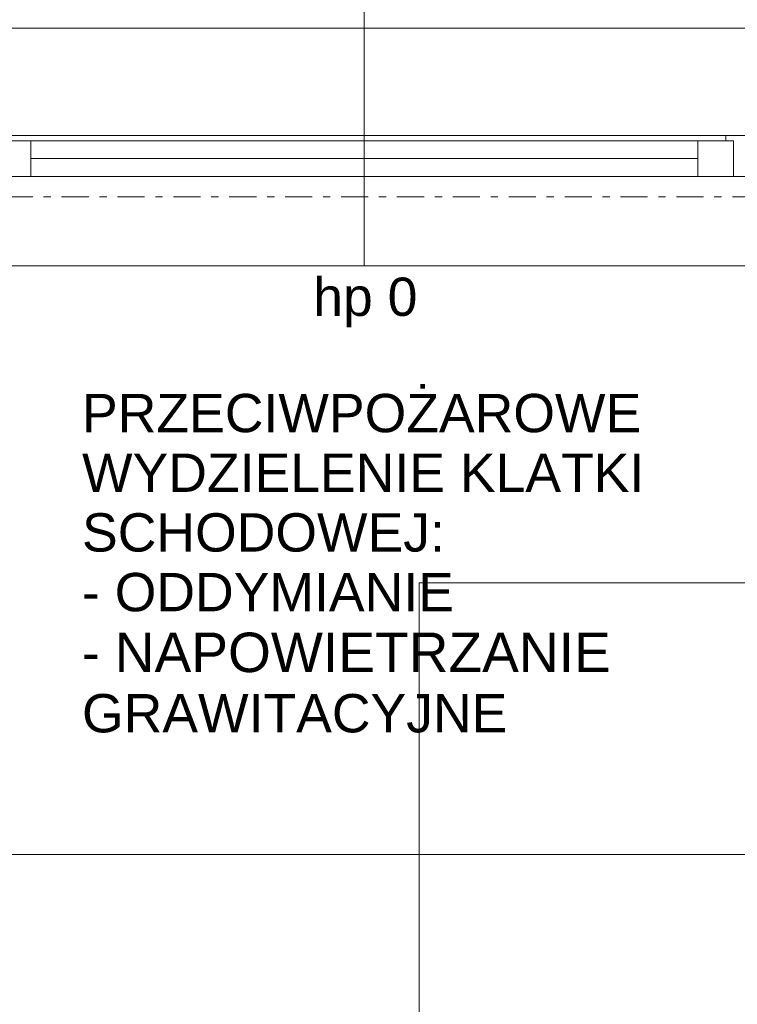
# Model space of a CAD drawing. Extents: x 100 to 2982, y 37 to 2050.
# Tile 62 of 135: x 680 to 820, y 1632 to 1824. Entities that reach past the tile are written whole.
import ezdxf
from ezdxf.xclip import XClip

# ---------------------------------------------------------------- set-up
doc = ezdxf.new("R2010")
doc.units = 0
doc.header["$MEASUREMENT"] = 0
doc.header["$XCLIPFRAME"] = 0
for name, pattern in [('Przerywana', [24, 12, -12]), ('Przerywana podwójnie', [54.680554, 26.458333, -10.583333, 7.055556, -10.583333]), ('Wipeout_Contour', [5000, 0, -5000])]:
    doc.linetypes.add(name, pattern=pattern)
for name, color, linetype in [('250-A Schody Pochylnie', 7, 'Continuous'), ('299-A Wymiary Opisy', 7, 'Continuous'), ('410-K Osie', 7, 'Continuous'), ('820-G Rysunki Obrazki', 7, 'Continuous'), ('830-G Teksty Etykiety', 7, 'Continuous'), ('Okna ARCHICADa', 7, 'Continuous'), ('Znaczniki okien ARCHICADa', 7, 'Continuous')]:
    doc.layers.add(name, color=color, linetype=linetype)
doc.styles.add('STYL_AUTOMATYCZNY_3', font='txt')
doc.styles.add('STYL_AUTOMATYCZNY_7', font='txt')

# ---------------------------------------------------------------- blocks, each defined once
blk = doc.blocks.new('Rysunek_1_1', base_point=(-18316.35, -206.53))
at = {"layer": '250-A Schody Pochylnie', "color": 1, "linetype": 'Continuous', "lineweight": 13, "ltscale": 0.2}
blk.add_line((666.3, 1776.01), (827.8, 1776.01), dxfattribs=at)
at = {"layer": '410-K Osie', "color": 4, "linetype": 'Przerywana podwójnie', "lineweight": 13, "ltscale": 0.2}
blk.add_line((589.42, 1789.51), (2255.56, 1789.51), dxfattribs=at)
blk.add_line((589.42, 1789.51), (2255.56, 1789.51), dxfattribs=at)
at = {"layer": 'Okna ARCHICADa', "color": 3, "linetype": 'Continuous', "lineweight": 13, "ltscale": 0.2}
for p, q in [((672.3, 1822.51), (821.8, 1822.51)), ((817.8, 1801.51), (676.3, 1801.51)), ((681.8, 1793.51), (812.3, 1793.51))]:
    blk.add_line(p, q, dxfattribs=at)
at = {"layer": 'Okna ARCHICADa', "color": 3, "linetype": 'Przerywana', "lineweight": 13, "ltscale": 0.2}
blk.add_line((673.3, 1822.51), (820.8, 1822.51), dxfattribs=at)
at = {"layer": 'Okna ARCHICADa', "color": 23, "linetype": 'Continuous', "lineweight": 15, "ltscale": 0.2}
for p, q in [((825.8, 1801.51), (817.8, 1801.51)), ((817.8, 1801.51), (817.8, 1800.51)), ((681.8, 1800.51), (674.8, 1800.51)), ((681.8, 1793.51), (681.8, 1800.51)), ((812.3, 1800.51), (681.8, 1800.51)), ((819.3, 1800.51), (812.3, 1800.51)), ((812.3, 1800.51), (812.3, 1793.51)), ((817.8, 1800.51), (819.3, 1800.51)), ((819.3, 1800.51), (819.3, 1793.51)), ((819.3, 1793.51), (819.3, 1800.51)), ((681.8, 1797.01), (812.3, 1797.01)), ((674.8, 1793.51), (681.8, 1793.51)), ((681.8, 1793.51), (812.3, 1793.51)), ((812.3, 1793.51), (819.3, 1793.51)), ((819.3, 1793.51), (825.8, 1793.51))]:
    blk.add_line(p, q, dxfattribs=at)
at = {"color": 254, "linetype": 'Wipeout_Contour', "lineweight": 0, "ltscale": 10844.402952}
blk.add_wipeout([(666.3, 1776.01), (666.3, 1483.01), (827.8, 1483.01), (827.8, 1634.01), (827.8, 1635.01), (827.8, 1776.01)], dxfattribs=at).dxf.layer = '250-A Schody Pochylnie'
at = {"layer": '250-A Schody Pochylnie', "color": 11, "linetype": 'Continuous', "lineweight": 13, "ltscale": 0.2}
for p, q in [((666.3, 1776.01), (827.8, 1776.01)), ((827.8, 1714.01), (757.8, 1714.01)), ((757.8, 1714.01), (757.8, 1564.01))]:
    blk.add_line(p, q, dxfattribs=at)
at = {"layer": '299-A Wymiary Opisy', "color": 85, "linetype": 'Continuous', "lineweight": 13, "ltscale": 0.2}
blk.add_line((664.8, 1660.9), (1089.3, 1660.9), dxfattribs=at)
at = {"layer": 'Okna ARCHICADa', "color": 3, "linetype": 'Continuous', "lineweight": 13, "ltscale": 0.2}
blk.add_line((666.3, 1776.01), (827.8, 1776.01), dxfattribs=at)
at = {"layer": 'Znaczniki okien ARCHICADa', "color": 45, "linetype": 'Continuous', "lineweight": 15, "ltscale": 0.2}
blk.add_line((747.05, 1844.89), (747.05, 1776.01), dxfattribs=at)
at = {"layer": '830-G Teksty Etykiety', "color": 1, "linetype": 'Continuous', "lineweight": 13, "insert": (691.83, 1750.98), "char_height": 7.5, "attachment_point": 1, "line_spacing_factor": 0.933855, "style": 'STYL_AUTOMATYCZNY_7'}
blk.add_mtext('\\A1;{\\pql;\\fArial|b0|i0|c0|p38;PRZECIWPOŻAROWE\\P\\pql;\\fArial|b0|i0|c0|p38;WYDZIELENIE KLATKI \\P\\pql;\\fArial|b0|i0|c0|p38;SCHODOWE\\fArial|b0|i0|c0|p38;J\\fArial|b0|i0|c0|p38;:\\P\\pql;\\fArial|b0|i0|c0|p38;- ODDYMIANIE\\P\\pql;\\fArial|b0|i0|c0|p38;- \\fArial|b0|i0|c0|p38;\\H1.029337x;NAPOWIETRZANIE\\fArial|b0|i0|c0|p38;\\H0.971499x; \\P\\pql;\\fArial|b0|i0|c0|p38;GRAWITACYJNE}', dxfattribs=at)
at = {"layer": 'Znaczniki okien ARCHICADa', "color": 7, "linetype": 'Continuous', "lineweight": 13, "insert": (737.07, 1763.97), "char_height": 7.5, "attachment_point": 7, "style": 'STYL_AUTOMATYCZNY_3'}
blk.add_mtext('\\A1;{\\pql;\\pt0;\\fArial|b0|i0|c238|p38;hp 0\\fArial|b0|i0|c238|p38;\\A1{\\H.66x;\\S^  ;}\\fArial|b0|i0|c238|p38;\\fArial|b0|i0|c238|p38;}', dxfattribs=at)

msp = doc.modelspace()

# ---------------------------------------------------------------- block references
at = {"layer": '820-G Rysunki Obrazki', "color": 65, "linetype": 'Continuous', "lineweight": 13, "ltscale": 0.2}
ref = msp.add_blockref('Rysunek_1_1', (-18316.35, -206.53), dxfattribs=at)
XClip(ref).set_block_clipping_path([(244.527027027, 76.8014120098), (2570.9054054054, 2022.1162324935)])

doc.saveas('drawing.dxf')
